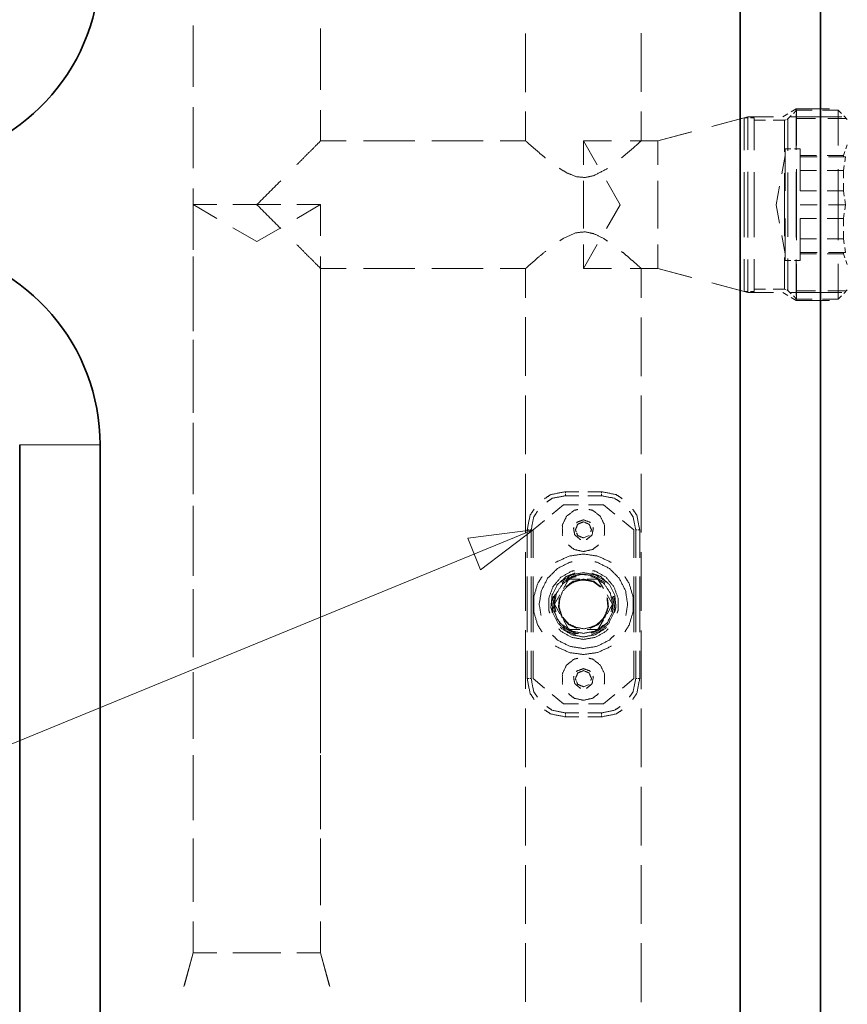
# Model space of a CAD drawing. Header units: millimetres. Extents: x 0 to 1189, y 0 to 841.
# Tile 5 of 84: x 135 to 176, y 198 to 247. Entities that reach past the tile are written whole.
import ezdxf

# ---------------------------------------------------------------- set-up
doc = ezdxf.new("R2010")
doc.units = ezdxf.units.MM
doc.layers.add('1', color=7, linetype='Continuous')

msp = doc.modelspace()

# ---------------------------------------------------------------- linework, layer by layer
at = {"layer": '1', "color": 95, "linetype": 'Continuous', "lineweight": 35}
for p, q in [((170.711, 287.848), (170.711, 188.094)), ((174.711, 287.848), (174.711, 188.094)), ((134.861, 188.094), (134.861, 226.031)), ((138.861, 188.094), (138.861, 226.031))]:
    msp.add_line(p, q, dxfattribs=at)
at = {"layer": '1', "color": 251, "linetype": 'Continuous', "lineweight": 13}
for p, q in [((143.486, 246.879), (143.486, 243.839)), ((149.836, 243.684), (149.836, 246.73)), ((160.036, 246.492), (160.036, 243.572)), ((165.786, 243.578), (165.786, 246.497)), ((143.486, 242.825), (143.486, 239.785)), ((149.836, 241.146), (149.836, 242.669)), ((160.036, 242.599), (160.036, 241.14)), ((165.786, 241.146), (165.786, 242.605)), ((173.078, 242.491), (172.826, 242.346)), ((173.497, 242.733), (173.246, 242.588)), ((173.517, 242.674), (173.356, 242.513)), ((173.497, 242.588), (173.497, 242.733)), ((175.147, 242.733), (173.497, 242.733)), ((173.497, 242.346), (173.497, 242.491)), ((174.289, 242.674), (173.517, 242.674)), ((175.577, 242.674), (174.804, 242.674)), ((175.751, 242.5), (175.577, 242.674)), ((170.91, 242.296), (169.301, 241.865)), ((171.098, 242.346), (169.418, 241.896)), ((171.098, 242.296), (170.91, 242.296)), ((172.373, 242.346), (171.098, 242.346)), ((171.41, 242.296), (171.223, 242.296)), ((171.973, 242.171), (171.41, 242.171)), ((172.91, 242.171), (172.348, 242.171)), ((172.982, 242.185), (172.91, 242.171)), ((173.087, 242.244), (173.026, 242.204)), ((173.248, 242.405), (173.087, 242.244)), ((175.772, 242.346), (173.223, 242.346)), ((173.497, 240.706), (173.497, 242.346)), ((174.465, 242.26), (173.551, 242.26)), ((175.99, 242.26), (175.075, 242.26)), ((176.04, 242.21), (175.867, 242.384)), ((168.298, 241.596), (166.619, 241.146)), ((168.228, 241.577), (166.619, 241.146)), ((151.112, 241.146), (149.836, 241.146)), ((154.514, 241.146), (151.963, 241.146)), ((157.917, 241.146), (155.365, 241.146)), ((160.043, 241.146), (158.767, 241.146)), ((163.598, 239.955), (162.91, 241.146)), ((164.301, 241.146), (162.91, 241.146)), ((166.619, 241.146), (165.228, 241.146)), ((166.098, 241.146), (165.786, 241.146)), ((166.619, 241.146), (166.306, 241.146)), ((173.222, 240.746), (172.94, 240.746)), ((173.69, 240.746), (173.409, 240.746)), ((175.922, 240.619), (175.85, 240.423)), ((176.04, 240.946), (175.969, 240.75)), ((172.94, 240.423), (172.778, 239.504)), ((174.5, 240.423), (173.69, 240.423)), ((173.69, 240.352), (174.541, 240.352)), ((175.85, 240.423), (175.04, 240.423)), ((175.108, 240.352), (175.958, 240.352)), ((175.85, 240.379), (175.85, 240.352)), ((175.918, 240.096), (175.958, 240.352)), ((173.497, 236.33), (173.497, 239.612)), ((174.5, 239.67), (173.69, 239.67)), ((175.85, 239.67), (175.04, 239.67)), ((175.85, 239.67), (175.891, 239.926)), ((175.85, 239.67), (175.85, 239.289)), ((164.744, 237.971), (164.056, 239.162)), ((175.85, 239.035), (175.85, 238.653)), ((143.486, 238.771), (143.486, 235.73)), ((172.67, 238.891), (172.508, 237.971)), ((173.69, 238.653), (174.5, 238.653)), ((175.04, 238.653), (175.85, 238.653)), ((175.891, 238.397), (175.85, 238.653)), ((175.958, 237.971), (175.918, 238.227)), ((143.486, 237.972), (143.486, 236.421)), ((143.486, 237.972), (144.677, 237.284)), ((148.646, 237.284), (149.836, 237.972)), ((149.836, 236.421), (149.836, 237.972)), ((164.056, 236.78), (164.744, 237.971)), ((172.508, 237.971), (172.67, 237.051)), ((173.69, 237.971), (174.541, 237.971)), ((175.108, 237.971), (175.958, 237.971)), ((175.85, 237.289), (175.891, 237.544)), ((175.918, 237.715), (175.958, 237.971)), ((174.5, 237.289), (173.69, 237.289)), ((175.85, 237.289), (175.04, 237.289)), ((175.85, 237.289), (175.85, 236.907)), ((145.471, 236.826), (146.661, 236.139)), ((146.661, 236.139), (147.852, 236.826)), ((175.85, 236.653), (175.85, 236.272)), ((172.778, 236.438), (172.94, 235.518)), ((173.69, 236.272), (174.5, 236.272)), ((175.04, 236.272), (175.85, 236.272)), ((175.891, 236.016), (175.85, 236.272)), ((162.91, 234.796), (163.598, 235.987)), ((173.69, 235.59), (174.541, 235.59)), ((175.108, 235.59), (175.958, 235.59)), ((175.85, 235.59), (175.85, 235.563)), ((175.958, 235.59), (175.918, 235.846)), ((143.486, 235.388), (143.486, 232.287)), ((149.836, 232.287), (149.836, 235.388)), ((172.94, 235.196), (173.222, 235.196)), ((173.409, 235.196), (173.69, 235.196)), ((173.497, 233.596), (173.497, 235.236)), ((173.69, 235.518), (174.5, 235.518)), ((175.04, 235.518), (175.85, 235.518)), ((175.85, 235.518), (175.922, 235.323)), ((175.969, 235.192), (176.04, 234.996)), ((143.486, 234.717), (143.486, 231.676)), ((149.836, 234.796), (151.112, 234.796)), ((149.836, 233.378), (149.836, 234.796)), ((151.963, 234.796), (154.514, 234.796)), ((155.365, 234.796), (157.917, 234.796)), ((158.767, 234.796), (160.043, 234.796)), ((160.036, 234.802), (160.036, 233.343)), ((162.91, 234.796), (164.301, 234.796)), ((165.228, 234.796), (166.619, 234.796)), ((165.786, 234.796), (166.098, 234.796)), ((165.786, 233.337), (165.786, 234.796)), ((166.306, 234.796), (166.619, 234.796)), ((166.619, 234.796), (168.228, 234.365)), ((166.619, 234.796), (168.298, 234.346)), ((169.301, 234.077), (170.91, 233.646)), ((169.418, 234.046), (171.098, 233.596)), ((170.91, 233.646), (171.098, 233.646)), ((171.223, 233.646), (171.41, 233.646)), ((171.41, 233.771), (171.973, 233.771)), ((172.348, 233.771), (172.91, 233.771)), ((172.91, 233.771), (172.982, 233.757)), ((173.026, 233.738), (173.087, 233.698)), ((173.087, 233.698), (173.248, 233.537)), ((174.465, 233.682), (173.551, 233.682)), ((175.99, 233.682), (175.075, 233.682)), ((175.867, 233.558), (176.04, 233.732)), ((171.098, 233.596), (172.373, 233.596)), ((173.078, 233.451), (172.826, 233.596)), ((173.223, 233.596), (175.772, 233.596)), ((173.497, 233.208), (173.246, 233.354)), ((173.356, 233.429), (173.517, 233.268)), ((173.497, 233.596), (173.497, 233.451)), ((173.497, 233.354), (173.497, 233.208)), ((175.147, 233.208), (173.497, 233.208)), ((173.517, 233.268), (174.289, 233.268)), ((174.804, 233.268), (175.577, 233.268)), ((175.577, 233.268), (175.751, 233.442)), ((149.836, 229.597), (149.836, 232.433)), ((160.036, 232.37), (160.036, 229.45)), ((165.786, 229.445), (165.786, 232.364)), ((143.486, 231.254), (143.486, 228.153)), ((149.836, 228.153), (149.836, 231.254)), ((143.486, 230.663), (143.486, 227.622)), ((149.836, 225.815), (149.836, 228.651)), ((160.036, 228.477), (160.036, 225.558)), ((165.786, 225.553), (165.786, 228.472)), ((143.486, 227.119), (143.486, 224.019)), ((149.836, 224.019), (149.836, 227.119)), ((143.486, 226.609), (143.486, 223.568)), ((149.836, 222.034), (149.836, 224.87)), ((160.036, 224.585), (160.036, 221.666)), ((165.786, 221.661), (165.786, 224.58)), ((162.686, 223.694), (162.011, 223.694)), ((162.011, 223.494), (162.011, 223.569)), ((162.686, 223.494), (162.011, 223.494)), ((163.811, 223.694), (163.136, 223.694)), ((163.811, 223.494), (163.136, 223.494)), ((163.811, 223.494), (163.811, 223.569)), ((143.486, 222.985), (143.486, 219.884)), ((149.836, 219.884), (149.836, 222.985)), ((161.349, 222.575), (161.911, 223.044)), ((161.911, 223.044), (162.661, 223.044)), ((163.161, 223.044), (163.911, 223.044)), ((163.911, 223.044), (164.474, 222.575)), ((143.486, 222.555), (143.486, 219.514)), ((160.411, 221.794), (160.974, 222.263)), ((163.123, 222.106), (162.911, 222.194)), ((163.311, 221.794), (163.223, 222.006)), ((164.849, 222.263), (165.411, 221.794)), ((160.111, 220.407), (160.111, 221.794)), ((160.236, 221.794), (160.311, 221.794)), ((160.311, 220.407), (160.311, 221.794)), ((160.411, 220.407), (160.411, 221.794)), ((162.911, 221.394), (162.628, 221.511)), ((163.194, 221.511), (162.911, 221.394)), ((165.411, 221.794), (165.411, 220.407)), ((165.511, 220.407), (165.511, 221.794)), ((165.511, 221.794), (165.586, 221.794)), ((165.711, 220.407), (165.711, 221.794)), ((149.836, 218.253), (149.836, 221.089)), ((160.036, 220.693), (160.036, 217.773)), ((165.786, 217.769), (165.786, 220.688)), ((160.111, 216.707), (160.111, 219.482)), ((160.311, 216.707), (160.311, 219.482)), ((160.411, 216.707), (160.411, 219.482)), ((165.411, 219.482), (165.411, 216.707)), ((165.511, 216.707), (165.511, 219.482)), ((165.711, 216.707), (165.711, 219.482)), ((161.919, 218.875), (162.189, 219.344)), ((162.189, 219.344), (162.731, 219.344)), ((163.092, 219.344), (163.633, 219.344)), ((163.633, 219.344), (163.904, 218.875)), ((143.486, 218.851), (143.486, 215.75)), ((143.486, 218.5), (143.486, 215.46)), ((149.836, 215.75), (149.836, 218.851)), ((161.468, 218.094), (161.738, 218.563)), ((164.084, 218.563), (164.355, 218.094)), ((161.738, 217.625), (161.468, 218.094)), ((164.355, 218.094), (164.084, 217.625)), ((149.836, 214.471), (149.836, 217.307)), ((162.189, 216.844), (161.919, 217.313)), ((163.904, 217.313), (163.633, 216.844)), ((160.036, 216.8), (160.036, 213.881)), ((162.731, 216.844), (162.189, 216.844)), ((163.633, 216.844), (163.092, 216.844)), ((165.786, 213.877), (165.786, 216.796)), ((160.111, 214.394), (160.111, 215.782)), ((160.311, 214.394), (160.311, 215.782)), ((160.411, 214.394), (160.411, 215.782)), ((165.411, 215.782), (165.411, 214.394)), ((165.511, 214.394), (165.511, 215.782)), ((165.711, 214.394), (165.711, 215.782)), ((143.486, 214.717), (143.486, 211.616)), ((149.836, 211.616), (149.836, 214.717)), ((163.123, 214.706), (162.911, 214.794)), ((163.311, 214.394), (163.223, 214.606)), ((143.486, 214.446), (143.486, 211.406)), ((160.236, 214.394), (160.311, 214.394)), ((160.974, 213.925), (160.411, 214.394)), ((162.911, 213.994), (162.628, 214.111)), ((163.194, 214.111), (162.911, 213.994)), ((165.411, 214.394), (164.849, 213.925)), ((165.511, 214.394), (165.586, 214.394)), ((161.911, 213.144), (161.349, 213.613)), ((164.474, 213.613), (163.911, 213.144)), ((149.836, 210.69), (149.836, 213.526)), ((162.661, 213.144), (161.911, 213.144)), ((163.911, 213.144), (163.161, 213.144)), ((160.036, 212.908), (160.036, 209.989)), ((162.686, 212.694), (162.011, 212.694)), ((162.011, 212.619), (162.011, 212.694)), ((163.811, 212.694), (163.136, 212.694)), ((163.811, 212.619), (163.811, 212.694)), ((165.786, 209.986), (165.786, 212.905)), ((162.686, 212.494), (162.011, 212.494)), ((163.811, 212.494), (163.136, 212.494)), ((143.486, 210.582), (143.486, 207.482)), ((143.486, 210.392), (143.486, 207.352)), ((149.836, 207.482), (149.836, 210.582)), ((149.836, 206.908), (149.836, 209.744)), ((160.036, 209.015), (160.036, 206.096)), ((165.786, 206.094), (165.786, 209.013)), ((143.486, 206.448), (143.486, 203.348)), ((143.486, 206.338), (143.486, 203.297)), ((149.836, 203.348), (149.836, 206.448)), ((149.836, 203.127), (149.836, 205.963)), ((160.036, 205.123), (160.036, 202.204)), ((165.786, 202.202), (165.786, 205.121)), ((143.486, 202.314), (143.486, 200.764)), ((143.486, 202.284), (143.486, 200.764)), ((149.836, 200.764), (149.836, 202.314)), ((149.836, 200.764), (149.836, 202.182)), ((160.036, 201.231), (160.036, 198.312)), ((165.786, 198.31), (165.786, 201.229)), ((143.486, 200.764), (143.036, 199.084)), ((143.486, 200.764), (143.055, 199.154)), ((150.267, 199.154), (149.836, 200.764)), ((150.286, 199.084), (149.836, 200.764))]:
    msp.add_line(p, q, dxfattribs=at)
at = {"layer": '1', "color": 2, "linetype": 'Continuous', "lineweight": 13}
for p, q in [((99.024, 196.613), (160.411, 221.794)), ((160.411, 221.794), (157.151, 221.376)), ((157.151, 221.376), (157.797, 219.802)), ((157.797, 219.802), (160.411, 221.794))]:
    msp.add_line(p, q, dxfattribs=at)
at = {"layer": '1', "color": 95, "linetype": 'Continuous', "lineweight": 35}
for centre, start, end in [((128.921, 249.911), 278.6211, 0), ((128.921, 226.031), 0, 81.3789)]:
    msp.add_arc(centre, 9.94, start, end, dxfattribs=at)
at = {"layer": '1', "color": 251, "linetype": 'Continuous', "lineweight": 13}
for points, knots in [([(173.517, 242.674), (173.517, 242.571), (173.517, 241.776), (173.517, 240.91)], [0, 0, 0.058277, 0.509289, 1, 1]), ([(175.577, 242.674), (175.577, 242.571), (175.577, 241.776), (175.577, 240.91)], [0, 0, 0.058277, 0.509289, 1, 1]), ([(170.91, 240.674), (170.91, 241.352), (170.91, 242.188), (170.91, 242.296)], [0, 0, 0.41821, 0.93314, 1, 1]), ([(171.098, 240.706), (171.098, 241.913), (171.098, 242.346)], [0, 0, 0.735921, 1, 1]), ([(171.41, 240.674), (171.41, 241.352), (171.41, 242.188), (171.41, 242.296)], [0, 0, 0.41821, 0.93314, 1, 1]), ([(172.91, 242.171), (172.91, 242.066), (172.91, 241.255), (172.91, 240.596)], [0, 0, 0.066867, 0.581789, 1, 1]), ([(173.087, 242.244), (173.087, 241.821), (173.087, 240.642)], [0, 0, 0.264086, 1, 1]), ([(148.646, 239.955), (149.522, 240.832), (149.836, 241.146)], [0, 0, 0.73592, 1, 1]), ([(160.06, 241.125), (160.047, 241.137), (160.194, 241.004), (160.506, 240.728), (160.823, 240.456), (161.017, 240.298)], [0, 0, 0.013488, 0.166415, 0.486188, 0.807238, 1, 1]), ([(162.91, 241.146), (162.91, 241.038), (162.91, 240.216), (162.91, 239.955)], [0, 0, 0.090868, 0.781042, 1, 1]), ([(164.802, 240.296), (164.977, 240.437), (165.492, 240.882), (165.736, 241.1), (165.786, 241.146)], [0, 0, 0.172706, 0.696001, 0.947477, 1, 1]), ([(166.619, 241.146), (166.619, 241.038), (166.619, 240.216), (166.619, 239.955)], [0, 0, 0.090868, 0.781042, 1, 1]), ([(166.619, 241.146), (166.619, 241.038), (166.619, 240.216), (166.619, 239.955)], [0, 0, 0.090868, 0.781042, 1, 1]), ([(172.94, 240.746), (172.94, 240.634), (172.94, 239.788), (172.94, 238.665)], [0, 0, 0.054009, 0.460189, 1, 1]), ([(173.69, 240.746), (173.69, 240.634), (173.69, 239.788), (173.69, 238.665)], [0, 0, 0.054009, 0.460189, 1, 1]), ([(161.711, 239.78), (162.099, 239.544), (162.565, 239.362), (162.992, 239.321), (163.41, 239.408), (164.054, 239.738), (164.109, 239.777)], [0, 0, 0.174327, 0.366979, 0.531796, 0.695936, 0.974376, 1, 1]), ([(172.91, 239.546), (172.91, 238.906), (172.91, 237.036), (172.91, 236.396)], [0, 0, 0.203301, 0.796693, 1, 1]), ([(173.087, 239.573), (173.087, 238.922), (173.087, 237.02), (173.087, 236.369)], [0, 0, 0.203306, 0.7967, 1, 1]), ([(173.517, 239.735), (173.517, 239.424), (173.517, 237.479), (173.517, 236.207)], [0, 0, 0.087978, 0.639368, 1, 1]), ([(175.577, 239.735), (175.577, 239.424), (175.577, 237.479), (175.577, 236.207)], [0, 0, 0.087978, 0.639368, 1, 1]), ([(162.91, 239.162), (162.91, 238.793), (162.91, 237.149), (162.91, 236.78)], [0, 0, 0.154905, 0.845087, 1, 1]), ([(166.619, 239.162), (166.619, 238.793), (166.619, 237.149), (166.619, 236.78)], [0, 0, 0.154905, 0.845087, 1, 1]), ([(166.619, 239.162), (166.619, 238.793), (166.619, 237.149), (166.619, 236.78)], [0, 0, 0.154905, 0.845087, 1, 1]), ([(144.677, 237.972), (143.912, 237.972), (143.486, 237.972)], [0, 0, 0.642734, 1, 1]), ([(149.836, 237.972), (149.728, 237.972), (148.906, 237.972), (148.646, 237.972)], [0, 0, 0.090868, 0.78105, 1, 1]), ([(172.94, 237.277), (172.94, 236.818), (172.94, 235.637), (172.94, 235.196)], [0, 0, 0.220555, 0.788334, 1, 1]), ([(173.69, 237.277), (173.69, 236.818), (173.69, 235.637), (173.69, 235.196)], [0, 0, 0.220555, 0.788334, 1, 1]), ([(164.112, 236.151), (163.924, 236.285), (163.436, 236.525), (162.984, 236.622), (162.521, 236.568), (161.943, 236.312), (161.733, 236.173)], [0, 0, 0.089137, 0.299525, 0.477971, 0.658119, 0.902552, 1, 1]), ([(149.836, 234.796), (149.522, 235.11), (148.646, 235.987)], [0, 0, 0.26408, 1, 1]), ([(161.038, 235.663), (161.036, 235.662), (160.647, 235.337), (160.334, 235.063), (160.06, 234.817)], [0, 0, 0.002129, 0.3938, 0.715463, 1, 1]), ([(162.91, 235.987), (162.91, 235.726), (162.91, 234.904), (162.91, 234.796)], [0, 0, 0.218941, 0.909132, 1, 1]), ([(165.786, 234.796), (165.678, 234.893), (165.384, 235.155), (165.096, 235.405), (164.809, 235.643)], [0, 0, 0.112457, 0.416569, 0.711417, 1, 1]), ([(166.619, 235.987), (166.619, 235.726), (166.619, 234.904), (166.619, 234.796)], [0, 0, 0.218941, 0.909132, 1, 1]), ([(166.619, 235.987), (166.619, 235.726), (166.619, 234.904), (166.619, 234.796)], [0, 0, 0.218941, 0.909132, 1, 1]), ([(170.91, 233.646), (170.91, 233.754), (170.91, 234.59), (170.91, 235.268)], [0, 0, 0.066847, 0.581777, 1, 1]), ([(171.098, 233.596), (171.098, 233.705), (171.098, 234.55), (171.098, 235.236)], [0, 0, 0.066861, 0.58179, 1, 1]), ([(171.41, 233.646), (171.41, 233.754), (171.41, 234.59), (171.41, 235.268)], [0, 0, 0.066847, 0.581777, 1, 1]), ([(172.91, 235.346), (172.91, 234.187), (172.91, 233.771)], [0, 0, 0.735914, 1, 1]), ([(173.087, 235.3), (173.087, 234.121), (173.087, 233.698)], [0, 0, 0.735914, 1, 1]), ([(173.517, 235.032), (173.517, 234.166), (173.517, 233.675), (173.517, 233.268)], [0, 0, 0.490717, 0.769451, 1, 1]), ([(175.577, 235.032), (175.577, 234.166), (175.577, 233.675), (175.577, 233.268)], [0, 0, 0.490717, 0.769451, 1, 1]), ([(160.976, 223.344), (161.284, 223.55), (162.011, 223.694)], [0, 0, 0.333327, 1, 1]), ([(161.085, 223.18), (161.361, 223.365), (162.011, 223.494)], [0, 0, 0.333329, 1, 1]), ([(163.811, 223.694), (164.538, 223.55), (164.846, 223.344)], [0, 0, 0.666673, 1, 1]), ([(163.811, 223.494), (164.462, 223.365), (164.738, 223.18)], [0, 0, 0.666661, 1, 1]), ([(160.111, 221.794), (160.256, 222.521), (160.462, 222.829)], [0, 0, 0.666673, 1, 1]), ([(160.311, 221.794), (160.441, 222.445), (160.625, 222.72)], [0, 0, 0.666664, 1, 1]), ([(161.878, 221.518), (161.861, 221.554), (161.861, 222.034), (162.069, 222.466), (162.444, 222.765), (162.639, 222.809)], [0, 0, 0.023803, 0.309523, 0.595232, 0.880954, 1, 1]), ([(163.184, 222.809), (163.379, 222.765), (163.753, 222.466), (163.962, 222.034), (163.962, 221.554), (163.944, 221.518)], [0, 0, 0.119046, 0.40477, 0.690478, 0.976197, 1, 1]), ([(165.198, 222.72), (165.382, 222.445), (165.511, 221.794)], [0, 0, 0.333336, 1, 1]), ([(165.361, 222.829), (165.567, 222.521), (165.711, 221.794)], [0, 0, 0.333327, 1, 1]), ([(162.44, 221.918), (162.419, 221.881), (162.478, 221.544), (162.74, 221.324), (162.783, 221.324)], [0, 0, 0.055579, 0.499997, 0.944439, 1, 1]), ([(162.55, 221.7), (162.511, 221.794), (162.628, 222.077), (162.817, 222.155)], [0, 0, 0.166668, 0.666665, 1, 1]), ([(162.911, 222.294), (162.59, 222.177), (162.568, 222.14)], [0, 0, 0.888885, 1, 1]), ([(162.911, 222.194), (162.628, 222.077), (162.57, 221.936)], [0, 0, 0.666681, 1, 1]), ([(163.254, 222.14), (163.233, 222.177), (162.911, 222.294)], [0, 0, 0.1111, 1, 1]), ([(163.005, 222.155), (163.194, 222.077), (163.311, 221.794), (163.272, 221.7)], [0, 0, 0.333335, 0.833332, 1, 1]), ([(163.039, 221.324), (163.082, 221.324), (163.344, 221.544), (163.404, 221.881), (163.382, 221.918)], [0, 0, 0.055561, 0.500007, 0.944427, 1, 1]), ([(162.57, 221.653), (162.628, 221.511), (162.911, 221.394)], [0, 0, 0.333319, 1, 1]), ([(162.911, 220.717), (162.444, 220.823), (162.163, 221.048)], [0, 0, 0.571438, 1, 1]), ([(163.66, 221.048), (163.379, 220.823), (162.911, 220.717)], [0, 0, 0.428567, 1, 1]), ([(161.526, 220.168), (161.56, 220.197), (162.207, 220.493), (162.911, 220.594), (163.616, 220.493), (164.263, 220.197), (164.296, 220.168)], [0, 0, 0.015152, 0.257574, 0.499998, 0.742426, 0.984848, 1, 1]), ([(160.801, 217.528), (160.711, 218.094), (160.819, 218.774), (161.131, 219.387), (161.618, 219.874), (162.231, 220.186), (162.345, 220.204)], [0, 0, 0.166669, 0.366668, 0.56667, 0.76667, 0.966667, 1, 1]), ([(163.478, 220.204), (163.591, 220.186), (164.204, 219.874), (164.691, 219.387), (165.004, 218.774), (165.111, 218.094), (165.021, 217.528)], [0, 0, 0.033333, 0.233331, 0.433331, 0.633332, 0.833331, 1, 1]), ([(160.853, 216.719), (160.637, 217.056), (160.437, 217.738), (160.437, 218.45), (160.637, 219.133), (160.853, 219.469)], [0, 0, 0.136358, 0.378783, 0.621211, 0.863636, 1, 1]), ([(161.24, 217.647), (161.188, 217.79), (161.188, 218.398), (161.396, 218.969), (161.786, 219.435), (162.313, 219.739), (162.462, 219.765)], [0, 0, 0.055553, 0.277778, 0.499998, 0.722222, 0.944444, 1, 1]), ([(161.368, 217.681), (161.293, 217.944), (161.348, 218.539), (161.614, 219.073), (162.056, 219.476), (162.497, 219.647)], [0, 0, 0.107842, 0.343133, 0.57843, 0.813724, 1, 1]), ([(161.536, 217.725), (161.462, 218.094), (161.573, 218.649), (161.887, 219.119), (162.357, 219.433), (162.542, 219.469)], [0, 0, 0.166668, 0.416666, 0.666665, 0.916665, 1, 1]), ([(162.911, 219.669), (162.342, 219.563), (161.85, 219.258), (161.806, 219.2)], [0, 0, 0.470591, 0.941182, 1, 1]), ([(162.911, 219.669), (162.342, 219.563), (161.85, 219.258), (161.807, 219.2)], [0, 0, 0.470579, 0.941165, 1, 1]), ([(162.911, 219.594), (162.369, 219.493), (161.901, 219.203), (161.859, 219.148)], [0, 0, 0.47059, 0.941183, 1, 1]), ([(163.299, 219.543), (162.715, 219.581), (162.161, 219.393), (162.051, 219.297)], [0, 0, 0.444443, 0.88889, 1, 1]), ([(164.016, 219.2), (163.972, 219.258), (163.48, 219.563), (162.911, 219.669)], [0, 0, 0.058835, 0.529417, 1, 1]), ([(164.016, 219.2), (163.972, 219.258), (163.48, 219.563), (162.911, 219.669)], [0, 0, 0.058818, 0.529401, 1, 1]), ([(163.963, 219.148), (163.922, 219.203), (163.453, 219.493), (162.911, 219.594)], [0, 0, 0.058816, 0.529405, 1, 1]), ([(163.281, 219.469), (163.466, 219.433), (163.936, 219.119), (164.25, 218.649), (164.36, 218.094), (164.286, 217.725)], [0, 0, 0.083335, 0.333335, 0.583334, 0.833332, 1, 1]), ([(163.326, 219.647), (163.767, 219.476), (164.208, 219.073), (164.474, 218.539), (164.529, 217.944), (164.454, 217.681)], [0, 0, 0.186276, 0.42157, 0.656867, 0.892158, 1, 1]), ([(163.36, 219.765), (163.51, 219.739), (164.036, 219.435), (164.427, 218.969), (164.635, 218.398), (164.635, 217.79), (164.583, 217.647)], [0, 0, 0.055556, 0.277778, 0.500002, 0.722222, 0.944447, 1, 1]), ([(164.969, 219.469), (165.185, 219.133), (165.386, 218.45), (165.386, 217.738), (165.185, 217.056), (164.969, 216.719)], [0, 0, 0.136365, 0.378789, 0.621217, 0.863641, 1, 1]), ([(163.228, 219.275), (162.708, 219.3), (162.226, 219.107), (161.867, 218.731), (161.697, 218.239), (161.703, 218.175)], [0, 0, 0.242426, 0.484848, 0.727269, 0.9697, 1, 1]), ([(162.911, 219.344), (162.403, 219.236), (162.035, 218.969)], [0, 0, 0.533328, 1, 1]), ([(162.911, 219.343), (162.403, 219.235), (162.036, 218.968)], [0, 0, 0.533331, 1, 1]), ([(162.911, 219.317), (162.414, 219.211), (162.054, 218.95)], [0, 0, 0.53333, 1, 1]), ([(163.788, 218.969), (163.42, 219.236), (162.911, 219.344)], [0, 0, 0.466667, 1, 1]), ([(163.787, 218.968), (163.419, 219.235), (162.911, 219.343)], [0, 0, 0.466665, 1, 1]), ([(163.768, 218.95), (163.409, 219.211), (162.911, 219.317)], [0, 0, 0.466665, 1, 1]), ([(161.415, 218.495), (161.343, 218.239), (161.396, 217.663), (161.654, 217.145), (162.082, 216.755), (162.509, 216.589)], [0, 0, 0.107842, 0.34314, 0.578434, 0.813726, 1, 1]), ([(161.415, 218.495), (161.343, 218.239), (161.396, 217.663), (161.654, 217.145), (162.082, 216.755), (162.509, 216.59)], [0, 0, 0.107842, 0.343134, 0.578428, 0.813725, 1, 1]), ([(161.487, 218.476), (161.418, 218.233), (161.468, 217.684), (161.714, 217.19), (162.122, 216.819), (162.528, 216.661)], [0, 0, 0.107848, 0.343136, 0.578433, 0.813723, 1, 1]), ([(161.527, 218.614), (161.462, 218.482), (161.424, 217.898), (161.612, 217.344), (161.998, 216.904), (162.523, 216.645), (162.669, 216.636)], [0, 0, 0.055558, 0.277775, 0.5, 0.722224, 0.944444, 1, 1]), ([(163.294, 216.661), (163.701, 216.819), (164.108, 217.19), (164.354, 217.684), (164.405, 218.233), (164.336, 218.476)], [0, 0, 0.186277, 0.421567, 0.656864, 0.892152, 1, 1]), ([(163.313, 216.59), (163.74, 216.755), (164.168, 217.145), (164.426, 217.663), (164.479, 218.239), (164.407, 218.495)], [0, 0, 0.186274, 0.421571, 0.656865, 0.892157, 1, 1]), ([(163.313, 216.589), (163.74, 216.755), (164.168, 217.145), (164.426, 217.663), (164.48, 218.239), (164.407, 218.495)], [0, 0, 0.186274, 0.421566, 0.65686, 0.892158, 1, 1]), ([(161.716, 218.416), (161.668, 217.963), (161.829, 217.469), (162.176, 217.083), (162.592, 216.898)], [0, 0, 0.23333, 0.500004, 0.766669, 1, 1]), ([(161.717, 218.416), (161.669, 217.964), (161.83, 217.47), (162.177, 217.084), (162.592, 216.899)], [0, 0, 0.233328, 0.499997, 0.766665, 1, 1]), ([(161.742, 218.409), (161.695, 217.966), (161.852, 217.483), (162.192, 217.105), (162.599, 216.924)], [0, 0, 0.233334, 0.499994, 0.766668, 1, 1]), ([(163.223, 216.924), (163.63, 217.105), (163.97, 217.483), (164.127, 217.966), (164.081, 218.409)], [0, 0, 0.233332, 0.500003, 0.766665, 1, 1]), ([(163.23, 216.898), (163.646, 217.083), (163.994, 217.469), (164.154, 217.963), (164.107, 218.416)], [0, 0, 0.233331, 0.499996, 0.76667, 1, 1]), ([(163.23, 216.899), (163.645, 217.084), (163.993, 217.47), (164.153, 217.964), (164.106, 218.416)], [0, 0, 0.233335, 0.500003, 0.766671, 1, 1]), ([(162.377, 217.008), (162.43, 216.97), (162.94, 216.872), (163.445, 216.994), (163.854, 217.316), (164.092, 217.778)], [0, 0, 0.0303, 0.272728, 0.515155, 0.757581, 1, 1]), ([(163.523, 216.748), (163.661, 216.795), (164.101, 217.181), (164.36, 217.706)], [0, 0, 0.111104, 0.555556, 1, 1]), ([(162.911, 216.645), (162.357, 216.756), (161.887, 217.07)], [0, 0, 0.499997, 1, 1]), ([(163.936, 217.07), (163.466, 216.756), (162.911, 216.645)], [0, 0, 0.499998, 1, 1]), ([(162.911, 215.894), (162.231, 216.002), (161.618, 216.314), (161.375, 216.558)], [0, 0, 0.399999, 0.8, 1, 1]), ([(162.911, 216.344), (162.313, 216.45), (161.786, 216.754), (161.689, 216.87)], [0, 0, 0.444441, 0.888887, 1, 1]), ([(162.911, 216.469), (162.324, 216.579), (161.816, 216.893), (161.771, 216.953)], [0, 0, 0.470585, 0.941178, 1, 1]), ([(164.051, 216.953), (164.006, 216.893), (163.498, 216.579), (162.911, 216.469)], [0, 0, 0.058822, 0.529411, 1, 1]), ([(164.134, 216.87), (164.036, 216.754), (163.51, 216.45), (162.911, 216.344)], [0, 0, 0.111113, 0.555555, 1, 1]), ([(164.448, 216.558), (164.204, 216.314), (163.591, 216.002), (162.911, 215.894)], [0, 0, 0.199999, 0.599998, 1, 1]), ([(162.911, 215.594), (162.207, 215.695), (161.56, 215.991), (161.526, 216.02)], [0, 0, 0.48485, 0.969697, 1, 1]), ([(164.296, 216.02), (164.263, 215.991), (163.616, 215.695), (162.911, 215.594)], [0, 0, 0.030303, 0.515147, 1, 1]), ([(161.878, 214.118), (161.861, 214.154), (161.861, 214.634), (162.069, 215.066), (162.444, 215.365), (162.639, 215.409)], [0, 0, 0.023803, 0.309522, 0.595241, 0.880954, 1, 1]), ([(163.184, 215.409), (163.379, 215.365), (163.753, 215.066), (163.962, 214.634), (163.962, 214.154), (163.944, 214.118)], [0, 0, 0.119045, 0.404761, 0.690479, 0.976198, 1, 1]), ([(162.44, 214.518), (162.419, 214.481), (162.478, 214.144), (162.74, 213.924), (162.783, 213.924)], [0, 0, 0.055555, 0.499999, 0.944439, 1, 1]), ([(162.55, 214.3), (162.511, 214.394), (162.628, 214.677), (162.817, 214.755)], [0, 0, 0.166665, 0.666684, 1, 1]), ([(162.911, 214.894), (162.59, 214.777), (162.568, 214.74)], [0, 0, 0.888885, 1, 1]), ([(162.911, 214.794), (162.628, 214.677), (162.57, 214.536)], [0, 0, 0.666647, 1, 1]), ([(163.254, 214.74), (163.233, 214.777), (162.911, 214.894)], [0, 0, 0.1111, 1, 1]), ([(163.005, 214.755), (163.194, 214.677), (163.311, 214.394), (163.272, 214.3)], [0, 0, 0.333316, 0.833335, 1, 1]), ([(163.039, 213.924), (163.082, 213.924), (163.344, 214.144), (163.404, 214.481), (163.382, 214.518)], [0, 0, 0.055561, 0.500006, 0.944451, 1, 1]), ([(160.462, 213.359), (160.256, 213.667), (160.111, 214.394)], [0, 0, 0.333333, 1, 1]), ([(160.625, 213.468), (160.441, 213.744), (160.311, 214.394)], [0, 0, 0.333324, 1, 1]), ([(162.57, 214.253), (162.628, 214.111), (162.911, 213.994)], [0, 0, 0.333347, 1, 1]), ([(165.511, 214.394), (165.382, 213.744), (165.198, 213.468)], [0, 0, 0.666676, 1, 1]), ([(165.711, 214.394), (165.567, 213.667), (165.361, 213.359)], [0, 0, 0.666667, 1, 1]), ([(162.911, 213.317), (162.444, 213.423), (162.163, 213.648)], [0, 0, 0.571438, 1, 1]), ([(163.66, 213.648), (163.379, 213.423), (162.911, 213.317)], [0, 0, 0.428567, 1, 1]), ([(162.011, 212.494), (161.284, 212.639), (160.976, 212.845)], [0, 0, 0.666666, 1, 1]), ([(162.011, 212.694), (161.361, 212.824), (161.085, 213.008)], [0, 0, 0.666669, 1, 1]), ([(164.738, 213.008), (164.462, 212.824), (163.811, 212.694)], [0, 0, 0.33334, 1, 1]), ([(164.846, 212.845), (164.538, 212.639), (163.811, 212.494)], [0, 0, 0.333334, 1, 1]), ([(144.677, 200.764), (144.416, 200.764), (143.594, 200.764), (143.486, 200.764)], [0, 0, 0.21895, 0.909132, 1, 1]), ([(144.677, 200.764), (144.416, 200.764), (143.594, 200.764), (143.486, 200.764)], [0, 0, 0.21895, 0.909132, 1, 1]), ([(149.836, 200.764), (149.728, 200.764), (148.906, 200.764), (148.646, 200.764)], [0, 0, 0.090868, 0.78105, 1, 1]), ([(149.836, 200.764), (149.728, 200.764), (148.906, 200.764), (148.646, 200.764)], [0, 0, 0.090868, 0.78105, 1, 1])]:
    msp.add_open_spline(points, degree=1, knots=knots, dxfattribs=at)
for points in [[(175.85, 240.423), (175.85, 240.397)], [(170.91, 237.971), (170.91, 239.593)], [(171.098, 237.971), (171.098, 239.612)], [(171.41, 237.971), (171.41, 239.593)], [(146.661, 237.971), (147.852, 239.162)], [(146.661, 237.972), (145.471, 237.972)], [(147.852, 237.972), (146.661, 237.972)], [(147.852, 236.78), (146.661, 237.971)], [(170.91, 236.349), (170.91, 237.971)], [(171.098, 236.33), (171.098, 237.971)], [(171.41, 236.349), (171.41, 237.971)], [(175.85, 235.545), (175.85, 235.518)], [(162.011, 223.619), (162.011, 223.694)], [(163.811, 223.619), (163.811, 223.694)], [(160.111, 221.794), (160.186, 221.794)], [(165.636, 221.794), (165.711, 221.794)], [(160.111, 214.394), (160.186, 214.394)], [(165.636, 214.394), (165.711, 214.394)], [(162.011, 212.494), (162.011, 212.569)], [(163.811, 212.494), (163.811, 212.569)], [(146.661, 200.764), (145.471, 200.764)], [(146.661, 200.764), (145.471, 200.764)], [(147.852, 200.764), (146.661, 200.764)], [(147.852, 200.764), (146.661, 200.764)]]:
    msp.add_open_spline(points, degree=1, dxfattribs=at)
at = {"layer": '1', "color": 253, "linetype": 'Continuous', "lineweight": 13}
for points, knots in [([(136.861, 226.031), (136.096, 226.031), (135.013, 226.031), (134.861, 226.031)], [0, 0, 0.382684, 0.923876, 1, 1]), ([(138.861, 226.031), (138.275, 226.031), (136.861, 226.031)], [0, 0, 0.292891, 1, 1])]:
    msp.add_open_spline(points, degree=1, knots=knots, dxfattribs=at)

doc.saveas('drawing.dxf')
